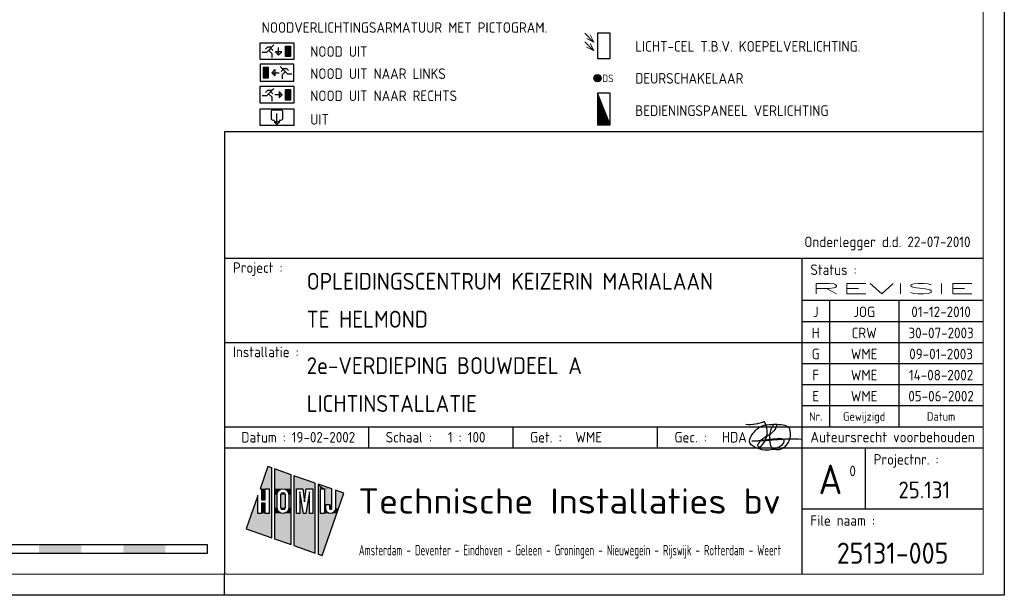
# Model space of a CAD drawing. Header units: millimetres. Extents: x -6587 to 112313, y 244 to 84344.
# Tile 37 of 63: x 88955 to 112313, y 244 to 13901. Entities that reach past the tile are written whole.
import ezdxf
from ezdxf.enums import TextEntityAlignment as Align

# ---------------------------------------------------------------- set-up
doc = ezdxf.new("R2010")
doc.units = ezdxf.units.MM
doc.header["$LTSCALE"] = 100
doc.layers.get('0').update_dxf_attribs({"color": 9, "linetype": 'CONTINUOUS'})
for name, color, linetype in [('02-61-50-lijn050', 90, 'CONTINUOUS'), ('EB6521--_ATTRIB', 2, 'CONTINUOUS'), ('EL63102-_LICHT-SCH', 3, 'CONTINUOUS'), ('EL63105-_LICHT-KAST', 3, 'CONTINUOUS'), ('EL63202-_NOODVRL-TXT', 3, 'CONTINUOUS'), ('EL6521--_BEWAKING', 3, 'CONTINUOUS'), ('LIJN025', 10, 'CONTINUOUS'), ('LIJN050', 90, 'CONTINUOUS'), ('SCHAALBALK', 10, 'CONTINUOUS'), ('TEKST18', 210, 'CONTINUOUS'), ('TEKST25', 10, 'CONTINUOUS'), ('TEKST35', 50, 'CONTINUOUS'), ('TEKST50', 90, 'CONTINUOUS'), ('TEKST70', 130, 'CONTINUOUS')]:
    doc.layers.add(name, color=color, linetype=linetype)
doc.styles.add('1_8', font='iso', dxfattribs={"width": 0.7, "height": 1.8})
doc.styles.add('3_5', font='iso', dxfattribs={"height": 3.5})
doc.styles.add('HELV', font='ISO.SHX')
doc.styles.add('ISO', font='ISO.SHX')
doc.styles.add('MAATVOERING', font='iso.shx')
doc.styles.add('ROMAND', font='romand')

# ---------------------------------------------------------------- blocks, each defined once
blk = doc.blocks.new('A0-G')
at = {"layer": 'LIJN025'}
for p, q in [((1004, 80), (1184, 80)), ((1141, 80), (1141, 5)), ((1141, 70), (1184, 70)), ((1147.5, 70), (1147.5, 40)), ((1164, 70), (1164, 40)), ((1141, 65), (1184, 65)), ((1004, 60), (1141, 60)), ((1141, 60), (1184, 60)), ((1141, 55), (1184, 55)), ((1141, 50), (1184, 50)), ((1141, 45), (1184, 45)), ((1004, 40), (1184, 40)), ((1038.25, 35), (1038.25, 40)), ((1072.5, 35), (1072.5, 40)), ((1106.75, 35), (1106.75, 40)), ((1004, 35), (1184, 35)), ((1156, 35), (1156, 20.5)), ((1014.28, 30.55), (1012.44, 25.28)), ((1015.23, 30.22), (1014.28, 30.55)), ((1015.23, 13.64), (1015.23, 30.22)), ((1019.81, 28.62), (1015.85, 30)), ((1015.85, 30), (1015.85, 13.42)), ((1019.81, 12.03), (1019.81, 28.62)), ((1025.53, 26.61), (1020.49, 28.38)), ((1020.49, 28.38), (1020.49, 11.8)), ((1025.53, 10.03), (1025.53, 26.61)), ((1029.46, 25.24), (1026.21, 26.37)), ((1026.21, 26.37), (1026.21, 9.79)), ((1011.88, 23.67), (1009.11, 15.78)), ((1011.88, 19.41), (1011.88, 23.67)), ((1012.44, 25.28), (1012.78, 25.28)), ((1012.78, 25.28), (1012.78, 22.62)), ((1013.68, 25.28), (1014.58, 25.28)), ((1013.68, 22.62), (1013.68, 25.28)), ((1014.58, 25.28), (1014.58, 19.41)), ((1016.51, 23.91), (1016.61, 24.43)), ((1016.51, 20.8), (1016.51, 23.91)), ((1016.61, 24.43), (1016.9, 24.86)), ((1016.9, 24.86), (1017.35, 25.18)), ((1017.35, 25.18), (1017.88, 25.28)), ((1017.39, 23.89), (1017.46, 24.14)), ((1017.39, 20.81), (1017.39, 23.89)), ((1017.46, 24.14), (1017.63, 24.32)), ((1017.63, 24.32), (1017.89, 24.39)), ((1017.88, 25.28), (1018.41, 25.18)), ((1017.89, 24.39), (1018.13, 24.32)), ((1018.13, 24.32), (1018.31, 24.14)), ((1018.31, 24.14), (1018.38, 23.89)), ((1018.38, 23.89), (1018.38, 20.81)), ((1018.41, 25.18), (1018.85, 24.88)), ((1018.85, 24.88), (1019.14, 24.45)), ((1019.14, 24.45), (1019.25, 23.91)), ((1019.25, 23.91), (1019.25, 20.8)), ((1021.1, 19.41), (1021.1, 25.28)), ((1021.1, 25.28), (1022.62, 25.28)), ((1022.72, 19.41), (1021.87, 24.56)), ((1021.87, 24.56), (1021.87, 19.41)), ((1022.62, 25.28), (1023, 22.14)), ((1023, 22.14), (1023.38, 25.28)), ((1024.15, 24.56), (1023.29, 19.41)), ((1023.38, 25.28), (1024.92, 25.28)), ((1024.15, 19.41), (1024.15, 24.56)), ((1024.92, 25.28), (1024.92, 19.41)), ((1026.81, 19.41), (1026.81, 25.28)), ((1026.81, 25.28), (1027.69, 25.28)), ((1027.14, 9.47), (1032.31, 24.24)), ((1027.69, 25.28), (1027.69, 19.41)), ((1029.46, 20.62), (1029.46, 25.24)), ((1032.31, 24.24), (1030.31, 24.94)), ((1030.31, 24.94), (1030.31, 20.61)), ((1012.78, 22.62), (1013.68, 22.62)), ((1013.68, 21.86), (1012.78, 21.86)), ((1012.78, 21.86), (1012.78, 19.41)), ((1013.68, 19.41), (1013.68, 21.86)), ((1028.02, 20.61), (1028.02, 21.54)), ((1028.02, 21.54), (1028.88, 21.54)), ((1028.88, 21.54), (1028.88, 20.62)), ((1012.78, 19.41), (1011.88, 19.41)), ((1014.58, 19.41), (1013.68, 19.41)), ((1016.61, 20.28), (1016.51, 20.8)), ((1016.91, 19.82), (1016.61, 20.28)), ((1017.37, 19.52), (1016.91, 19.82)), ((1017.91, 19.41), (1017.37, 19.52)), ((1017.45, 20.57), (1017.39, 20.81)), ((1017.64, 20.38), (1017.45, 20.57)), ((1017.89, 20.32), (1017.64, 20.38)), ((1018.14, 20.38), (1017.89, 20.32)), ((1018.43, 19.53), (1017.91, 19.41)), ((1018.32, 20.56), (1018.14, 20.38)), ((1018.38, 20.81), (1018.32, 20.56)), ((1018.86, 19.83), (1018.43, 19.53)), ((1019.15, 20.26), (1018.86, 19.83)), ((1019.25, 20.8), (1019.15, 20.26)), ((1021.87, 19.41), (1021.1, 19.41)), ((1023.29, 19.41), (1022.72, 19.41)), ((1024.92, 19.41), (1024.15, 19.41)), ((1027.69, 19.41), (1026.81, 19.41)), ((1028.09, 20.16), (1028.02, 20.61)), ((1028.34, 19.76), (1028.09, 20.16)), ((1028.7, 19.5), (1028.34, 19.76)), ((1029.16, 19.41), (1028.7, 19.5)), ((1028.88, 20.62), (1028.97, 20.41)), ((1028.97, 20.41), (1029.17, 20.33)), ((1029.61, 19.5), (1029.16, 19.41)), ((1029.17, 20.33), (1029.37, 20.41)), ((1029.37, 20.41), (1029.46, 20.62)), ((1029.99, 19.77), (1029.61, 19.5)), ((1030.24, 20.17), (1029.99, 19.77)), ((1030.31, 20.61), (1030.24, 20.17)), ((1141, 20.5), (1184, 20.5)), ((1009.11, 15.78), (1015.23, 13.64)), ((1015.85, 13.42), (1019.81, 12.03)), ((1020.49, 11.8), (1025.53, 10.03)), ((1026.21, 9.79), (1027.14, 9.47)), ((1004, 0), (1004, 5))]:
    blk.add_line(p, q, dxfattribs=at)
blk.add_lwpolyline([(1189, 841), (1189, 0), (0, 0), (0, 841)], close=True, dxfattribs=at)
for points in [[(1012.44, 25.28), (1014.28, 30.55), (1015.23, 25.28), (1015.23, 30.22)], [(1015.85, 25.28), (1015.85, 30), (1019.81, 25.28), (1019.81, 28.62)], [(1020.49, 25.28), (1020.49, 28.38), (1025.53, 25.28), (1025.53, 26.61)], [(1026.21, 19.41), (1026.21, 26.37), (1026.81, 19.41), (1026.81, 25.28)], [(1026.81, 25.28), (1026.21, 26.37), (1027.69, 25.28), (1026.21, 26.37)], [(1027.69, 25.28), (1026.21, 26.37), (1029.46, 25.24), (1026.21, 26.37)], [(1010.39, 19.41), (1011.88, 23.67), (1011.88, 19.41), (1011.88, 23.67)], [(1012.78, 22.62), (1012.78, 25.28), (1013.68, 22.62), (1013.68, 25.28)], [(1014.58, 19.41), (1014.58, 25.28), (1015.23, 19.41), (1015.23, 25.28)], [(1015.85, 23.91), (1015.85, 25.28), (1016.51, 23.91), (1016.61, 24.43)], [(1016.61, 24.43), (1015.85, 25.28), (1016.9, 24.86), (1015.85, 25.28)], [(1016.9, 24.86), (1015.85, 25.28), (1017.35, 25.18), (1015.85, 25.28)], [(1017.35, 25.18), (1015.85, 25.28), (1017.88, 25.28), (1015.85, 25.28)], [(1015.85, 20.8), (1015.85, 23.91), (1016.51, 20.8), (1016.51, 23.91)], [(1017.39, 23.89), (1017.46, 24.14), (1018.38, 23.89), (1018.31, 24.14)], [(1017.39, 20.81), (1017.39, 23.89), (1018.38, 20.81), (1018.38, 23.89)], [(1017.46, 24.14), (1017.63, 24.32), (1018.31, 24.14), (1018.13, 24.32)], [(1017.63, 24.32), (1017.89, 24.39), (1018.13, 24.32), (1017.89, 24.39)], [(1018.41, 25.18), (1017.88, 25.28), (1018.41, 25.18), (1019.81, 25.28)], [(1018.85, 24.88), (1018.41, 25.18), (1018.85, 24.88), (1019.81, 25.28)], [(1019.14, 24.45), (1018.85, 24.88), (1019.14, 24.45), (1019.81, 25.28)], [(1019.25, 23.91), (1019.14, 24.45), (1019.81, 23.91), (1019.81, 25.28)], [(1019.25, 20.8), (1019.25, 23.91), (1019.81, 20.8), (1019.81, 23.91)], [(1020.49, 19.41), (1020.49, 25.28), (1021.1, 19.41), (1021.1, 25.28)], [(1021.87, 19.41), (1021.87, 24.56), (1022.72, 19.41), (1021.87, 24.56)], [(1023, 22.14), (1022.62, 25.28), (1023, 22.14), (1023.38, 25.28)], [(1023.29, 19.41), (1024.15, 24.56), (1024.15, 19.41), (1024.15, 24.56)], [(1024.92, 19.41), (1024.92, 25.28), (1025.53, 19.41), (1025.53, 25.28)], [(1027.69, 25.24), (1027.69, 25.28), (1029.46, 25.24)], [(1027.69, 21.54), (1027.69, 25.24), (1029.46, 21.54), (1029.46, 25.24)], [(1030.31, 20.61), (1030.31, 24.94), (1031.04, 20.61), (1032.31, 24.24)], [(1012.78, 19.41), (1012.78, 21.86), (1013.68, 19.41), (1013.68, 21.86)], [(1027.69, 19.41), (1027.69, 21.54), (1028.02, 20.61), (1028.02, 21.54)], [(1028.02, 20.61), (1028.02, 21.54), (1028.09, 20.16), (1028.02, 20.61)], [(1028.88, 20.62), (1028.88, 21.54), (1028.97, 20.41), (1028.88, 21.54)], [(1028.97, 20.41), (1028.88, 21.54), (1029.17, 20.33), (1028.88, 21.54)], [(1029.17, 20.33), (1028.88, 21.54), (1029.37, 20.41), (1028.88, 21.54)], [(1029.37, 20.41), (1028.88, 21.54), (1029.46, 20.62), (1028.88, 21.54)], [(1029.46, 20.62), (1028.88, 21.54), (1029.46, 20.62), (1029.46, 21.54)], [(1009.11, 15.78), (1010.39, 19.41), (1015.23, 13.64), (1015.23, 19.41)], [(1015.85, 19.41), (1015.85, 20.8), (1015.85, 19.41), (1016.51, 20.8)], [(1015.85, 19.41), (1016.51, 20.8), (1015.85, 19.41), (1016.61, 20.28)], [(1015.85, 19.41), (1016.61, 20.28), (1015.85, 19.41), (1016.91, 19.82)], [(1015.85, 19.41), (1016.91, 19.82), (1015.85, 19.41), (1017.37, 19.52)], [(1015.85, 19.41), (1017.37, 19.52), (1015.85, 19.41), (1017.91, 19.41)], [(1015.85, 13.42), (1015.85, 19.41), (1019.81, 12.03), (1019.81, 19.41)], [(1017.45, 20.57), (1017.39, 20.81), (1018.32, 20.56), (1018.38, 20.81)], [(1017.64, 20.38), (1017.45, 20.57), (1018.14, 20.38), (1018.32, 20.56)], [(1017.89, 20.32), (1017.64, 20.38), (1017.89, 20.32), (1018.14, 20.38)], [(1017.91, 19.41), (1018.43, 19.53), (1017.91, 19.41), (1019.81, 19.41)], [(1018.43, 19.53), (1018.86, 19.83), (1018.43, 19.53), (1019.81, 19.41)], [(1018.86, 19.83), (1019.15, 20.26), (1018.86, 19.83), (1019.81, 19.41)], [(1019.81, 19.41), (1019.15, 20.26), (1019.81, 20.8), (1019.25, 20.8)], [(1020.49, 11.8), (1020.49, 19.41), (1025.53, 10.03), (1025.53, 19.41)], [(1026.21, 9.79), (1026.21, 19.41), (1027.14, 9.47), (1030.62, 19.41)], [(1027.69, 19.41), (1028.02, 20.61), (1027.69, 19.41), (1028.09, 20.16)], [(1027.69, 19.41), (1028.09, 20.16), (1027.69, 19.41), (1028.34, 19.76)], [(1027.69, 19.41), (1028.34, 19.76), (1027.69, 19.41), (1028.7, 19.5)], [(1027.69, 19.41), (1028.7, 19.5), (1027.69, 19.41), (1029.16, 19.41)], [(1029.16, 19.41), (1030.62, 19.41), (1029.61, 19.5), (1030.62, 19.41)], [(1030.62, 19.41), (1029.61, 19.5), (1030.62, 19.41), (1029.99, 19.77)], [(1030.62, 19.41), (1029.99, 19.77), (1031.04, 20.61), (1030.24, 20.17)], [(1030.24, 20.17), (1030.31, 20.61), (1030.24, 20.17), (1031.04, 20.61)]]:
    blk.add_solid(points, dxfattribs=at)
at = {"layer": 'LIJN050'}
for p, q in [((1184, 110), (1004, 110)), ((1004, 110), (1004, 5))]:
    blk.add_line(p, q, dxfattribs=at)
at = {"layer": 'LIJN050', "const_width": 0.2}
blk.add_lwpolyline([(1184, 836), (25, 836), (25, 5), (1184, 5)], close=True, dxfattribs=at)
at = {"layer": 'SCHAALBALK'}
for p, q in [((1000, 12), (900, 12)), ((1000, 10), (1000, 12)), ((900, 10), (1000, 10))]:
    blk.add_line(p, q, dxfattribs=at)
for points in [[(960, 10), (960, 12), (970, 10), (970, 12)], [(980, 10), (980, 12), (990, 10), (990, 12)]]:
    blk.add_solid(points, dxfattribs=at)
at = {"layer": 'TEKST18', "style": 'ISO'}
for s, p in [('Nr.', (1144.25, 41.43)), ('Gewijzigd', (1155.75, 41.43)), ('Datum', (1174, 41.43))]:
    blk.add_text(s, height=2, dxfattribs=at).set_placement(p, align=Align.CENTER)
at = {"layer": 'TEKST18', "style": 'ISO', "width": 0.67468}
blk.add_text('Amsterdam - Deventer - Eindhoven - Geleen - Groningen - Nieuwegein - Rijswijk - Rotterdam - Weert', height=2.5, dxfattribs=at).set_placement((1035.88, 9.47), (1136, 9.47), align=Align.FIT)
at = {"layer": 'TEKST25', "style": 'ISO'}
for s, p in [('Project :', (1006, 76.5)), ('Status :', (1143, 76)), ('Installatie :', (1006, 56.5)), ('Datum :', (1008, 36.25)), ('Schaal :', (1042.25, 36.25)), ('Get. :', (1076.5, 36.25)), ('Gec. :', (1110.75, 36.25)), ('Projectnr. :', (1158, 31)), ('File naam :', (1143, 16.5))]:
    blk.add_text(s, height=2.5, dxfattribs=at).set_placement(p)
at = {"layer": 'TEKST25', "style": 'ISO', "width": 1.015814}
blk.add_text('Auteursrecht voorbehouden', height=2.5, dxfattribs=at).set_placement((1143, 36.3), (1182, 36.3), align=Align.FIT)
at = {"layer": 'TEKST25', "style": 'ROMAND', "width": 2.899115}
blk.add_attdef('STATUS', text='', height=2.5, dxfattribs=at).set_placement((1143, 71.5), (1182, 71.5), align=Align.FIT)
at = {"layer": 'TEKST25', "style": 'ISO'}
for tag, p in [('E', (1144.25, 66)), ('NAAM-E', (1155.75, 66)), ('DATUM-E', (1174, 66)), ('D', (1144.25, 61)), ('NAAM-D', (1155.75, 61)), ('DATUM-D', (1174, 61)), ('C', (1144.25, 56)), ('NAAM-C', (1155.75, 56)), ('DATUM-C', (1174, 56)), ('B', (1144.25, 51)), ('NAAM-B', (1155.75, 51)), ('DATUM-B', (1174, 51)), ('A', (1144.25, 46)), ('NAAM-A', (1155.75, 46)), ('DATUM-A', (1174, 46))]:
    blk.add_attdef(tag, text='', height=2.5, dxfattribs=at).set_placement(p, align=Align.CENTER)
for tag, p in [('DATUM', (1021.75, 36.25)), ('SCHAAL', (1057, 36.25)), ('GETEKEND', (1087.25, 36.25)), ('GECONTOL.', (1122, 36.25)), ('FORMAAT', (1152.25, 28.25))]:
    blk.add_attdef(tag, p, '', height=2.5, dxfattribs=at)
at = {"layer": 'TEKST35', "style": 'ISO'}
for tag, p in [('PROJECT', (1023.5, 72.5)), ('PLAATS', (1023.5, 63.5)), ('INSTALLATIE-REGEL1', (1023.5, 52.5)), ('INSTALLATIE-REGEL2', (1023.5, 43.5))]:
    blk.add_attdef(tag, p, '', height=4, dxfattribs=at)
blk.add_attdef('PROJ.NR.', text='', height=4, dxfattribs=at).set_placement((1170, 23), align=Align.CENTER)
at = {"layer": 'TEKST50', "style": 'HELV', "width": 1.169753}
blk.add_text('Technische Installaties bv', height=6, dxfattribs=at).set_placement((1035.72, 19.36), (1135.99, 19.36), align=Align.FIT)
at = {"layer": 'TEKST50', "style": 'ISO'}
blk.add_attdef('FILE-NAAM', text='', height=5, dxfattribs=at).set_placement((1162.5, 7.5), align=Align.CENTER)
at = {"layer": 'TEKST70', "style": 'HELV'}
blk.add_text('A', height=7, dxfattribs=at).set_placement((1147.75, 24), align=Align.CENTER)
blk = doc.blocks.new('PRHDA')
at = {"layer": '02-61-50-lijn050', "color": 50, "linetype": 'ByBlock', "flags": 128}
blk.add_lwpolyline([(-70, 246, 0.043806), (-705, 234, -0.031193), (-1253, 209), (-809, 257, 0.003454), (-595, 274, -0.231177), (-497, 236, -0.175519), (-494, 194, -0.153375), (-552, 106, -0.056813), (-651, 43, -0.100205), (-852, -8, -0.16296), (-1242, 100, -0.379529), (-1301, 251, -0.14016), (-1100, 518, -0.143334), (-940, 590, -0.06258), (-558, 601, -0.12688), (-385, 542, -0.169413), (-357, 496, -0.095564), (-353, 276, -0.080055), (-384, 187, -0.126486), (-523, 35, -0.214891), (-713, 6, -0.203106), (-762, 34, -0.121177), (-821, 172, -0.121604), (-801, 453, -0.010614), (-783, 511, -0.021915), (-760, 562, -0.15615), (-707, 606, -0.050224), (-686, 611, -0.295436), (-670, 603, -0.250173), (-667, 558, -0.167384), (-891, 324, 0.121525), (-1106, 142, 0.14194), (-1116, 115, 0.153562), (-1114, 98, 0.520832), (-1040, 81, 0.362036), (-958, 675, -0.145439), (-1391, 601)], format="xyb", dxfattribs=at)
blk = doc.blocks.new('ES3N026')
for p, q in [((-1.5, 0.75), (-1, 0.25)), ((0.38, -0.88), (0.38, 0.87)), ((2.25, 1.25), (2.25, -1.25)), ((2.5, 1.25), (2.5, -1.25)), ((2.75, 1.25), (2.75, -1.25)), ((3, 1.25), (3, -1.25))]:
    blk.add_line(p, q)
for points in [[(4.01, 2.01), (4.01, -1.98), (-3.99, -1.98), (-3.99, 2.01)], [(3.25, -1.25), (2, -1.25), (2, 1.25), (3.25, 1.25)], [(0.38, -0.88), (1.12, -0.13), (-0.37, -0.13)]]:
    blk.add_lwpolyline(points, close=True)
for points in [[(-0.75, 1.5), (-2.5, -0.25), (-3.5, -0.25)], [(-1.25, 1), (-2.25, 1), (-2.75, 0.5)], [(-2, 0.25), (-1.25, -0.5), (-1.25, -1.5)]]:
    blk.add_lwpolyline(points)
at = {"color": 2, "style": '1_8', "flags": 8}
blk.add_attdef('NUMMER', text='', height=1.8, dxfattribs=at).set_placement((4, 3.75), align=Align.MIDDLE)
at = {"style": '1_8'}
for tag, flags, p in [('A_CODE', 8, (-3.5, 2.75)), ('SCHAK', 8, (3.5, 2.75)), ('GROEP', 8, (-3.5, -2.75)), ('KAST', 9, (3.5, -2.75))]:
    blk.add_attdef(tag, text='', height=1.8, dxfattribs=dict(at, flags=flags)).set_placement(p, align=Align.MIDDLE_CENTER)
blk = doc.blocks.new('ES3N046')
blk.add_line((0, -1.75), (0, 0.875))
for points in [[(4, -2), (-4, -2), (-4, 2), (4, 2)], [(0, -1.75), (0.65625, -1.09375), (-0.65625, -1.09375)]]:
    blk.add_lwpolyline(points, close=True)
blk.add_lwpolyline([(-0.546875, -0.765625), (-0.875, -0.765625, -0.4142135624), (-1.3125, -0.328125), (-1.3125, 1.3125, -0.4142135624), (-0.875, 1.75), (0.875, 1.75, -0.4142135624), (1.3125, 1.3125), (1.3125, -0.328125, -0.4142135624), (0.875, -0.765625), (0.546875, -0.765625, -0.4142135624)], format="xyb")
at = {"style": '1_8', "flags": 8}
blk.add_attdef('NUMMER', text='', height=1.8, dxfattribs=at).set_placement((4, 3.75), align=Align.MIDDLE)
at = {"style": '1_8'}
for tag, flags, p in [('A_CODE', 8, (-3.5, 2.75)), ('SCHAK', 8, (3.5, 2.75)), ('GROEP', 8, (-3.5, -2.75)), ('KAST', 9, (3.5, -2.75))]:
    blk.add_attdef(tag, text='', height=1.8, dxfattribs=dict(at, flags=flags)).set_placement(p, align=Align.MIDDLE_CENTER)
blk = doc.blocks.new('ES3N024')
for p, q in [((-1.5, 0.75), (-1, 0.25)), ((1.25, 0), (-0.5, 0)), ((2.25, 1.25), (2.25, -1.25)), ((2.5, 1.25), (2.5, -1.25)), ((2.75, 1.25), (2.75, -1.25)), ((3, 1.25), (3, -1.25))]:
    blk.add_line(p, q)
for points in [[(4.01, 2.01), (4.01, -1.98), (-3.99, -1.98), (-3.99, 2.01)], [(1.25, 0), (0.5, 0.75), (0.5, -0.75)], [(3.25, -1.25), (2, -1.25), (2, 1.25), (3.25, 1.25)]]:
    blk.add_lwpolyline(points, close=True)
for points in [[(-0.75, 1.5), (-2.5, -0.25), (-3.5, -0.25)], [(-1.25, 1), (-2.25, 1), (-2.75, 0.5)], [(-2, 0.25), (-1.25, -0.5), (-1.25, -1.5)]]:
    blk.add_lwpolyline(points)
at = {"color": 2, "style": '1_8', "flags": 8}
blk.add_attdef('NUMMER', text='', height=1.8, dxfattribs=at).set_placement((4, 3.75), align=Align.MIDDLE)
at = {"style": '1_8'}
for tag, flags, p in [('A_CODE', 8, (-3.5, 2.75)), ('SCHAK', 8, (3.5, 2.75)), ('GROEP', 8, (-3.5, -2.75)), ('KAST', 9, (3.5, -2.75))]:
    blk.add_attdef(tag, text='', height=1.8, dxfattribs=dict(at, flags=flags)).set_placement(p, align=Align.MIDDLE_CENTER)
blk = doc.blocks.new('ES3N021')
for p, q in [((-3, 1.25), (-3, -1.25)), ((-2.75, 1.25), (-2.75, -1.25)), ((-2.5, 1.25), (-2.5, -1.25)), ((-2.25, 1.25), (-2.25, -1.25)), ((-1.25, 0), (0.5, 0)), ((1.5, 0.75), (1, 0.25))]:
    blk.add_line(p, q)
for points in [[(-4, 2), (-4, -2), (4, -2), (4, 2)], [(-3.25, -1.25), (-2, -1.25), (-2, 1.25), (-3.25, 1.25)], [(-1.25, 0), (-0.5, 0.75), (-0.5, -0.75)]]:
    blk.add_lwpolyline(points, close=True)
for points in [[(0.75, 1.5), (2.5, -0.25), (3.5, -0.25)], [(1.25, 1), (2.25, 1), (2.75, 0.5)], [(2, 0.25), (1.25, -0.5), (1.25, -1.5)]]:
    blk.add_lwpolyline(points)
at = {"style": '1_8', "flags": 8}
blk.add_attdef('NUMMER', text='', height=1.8, dxfattribs=at).set_placement((4, 3.75), align=Align.MIDDLE)
at = {"style": '1_8'}
for tag, flags, p in [('A_CODE', 8, (-3.5, 2.75)), ('SCHAK', 8, (3.5, 2.75)), ('GROEP', 8, (-3.5, -2.75)), ('KAST', 9, (3.5, -2.75))]:
    blk.add_attdef(tag, text='', height=1.8, dxfattribs=dict(at, flags=flags)).set_placement(p, align=Align.MIDDLE_CENTER)
blk = doc.blocks.new('ES652102')
for p, q in [((-1.5, 0.9), (-1.5, -0.9)), ((-1.25, 1.22), (-1.25, -1.22)), ((-1, 1.44), (-1, -1.44)), ((-0.75, 1.58), (-0.75, -1.58)), ((-0.5, 1.68), (-0.5, -1.68)), ((-0.25, 1.73), (-0.25, -1.73)), ((0, 1.75), (0, -1.75)), ((0.25, 1.73), (0.25, -1.73)), ((0.5, 1.68), (0.5, -1.68)), ((0.75, 1.58), (0.75, -1.58)), ((1, 1.44), (1, -1.44)), ((1.25, 1.22), (1.25, -1.22)), ((1.5, -0.9), (1.5, 0.9))]:
    blk.add_line(p, q)
blk.add_circle((0, 0), 1.75)
at = {"style": '1_8'}
for tag, p in [('NUMMER', (0, 3.5)), ('CODE', (0, 0))]:
    blk.add_attdef(tag, text='', height=1.8, dxfattribs=at).set_placement(p, align=Align.MIDDLE)
at = {"style": '1_8', "flags": 9}
blk.add_attdef('M_CODE', text='', height=1.8, dxfattribs=at).set_placement((0, 0), align=Align.MIDDLE)
blk = doc.blocks.new('ES111262')
for p, q in [((-5, -2), (5, 2)), ((-5, 1.75), (4.375, 1.75)), ((-5, 1.5), (3.75, 1.5)), ((-5, 1.25), (3.125, 1.25)), ((-5, 1), (2.5, 1)), ((-5, 0.75), (1.875, 0.75)), ((-5, 0.5), (1.25, 0.5)), ((-5, 0.25), (0.625, 0.25)), ((-5, 0), (0, 0)), ((-5, -0.25), (-0.625, -0.25)), ((-5, -0.5), (-1.25, -0.5)), ((-5, -0.75), (-1.875, -0.75)), ((-5, -1), (-2.5, -1)), ((-5, -1.25), (-3.125, -1.25)), ((-5, -1.5), (-3.75, -1.5)), ((-5, -1.75), (-4.375, -1.75)), ((-5, -2), (5, -2))]:
    blk.add_line(p, q)
blk.add_lwpolyline([(-5, -2), (5, -2), (5, 2), (-5, 2)], close=True)
for tag, height, style, flags, p in [('GROEPI', 1.8, '1_8', 9, (0, 9.5)), ('CODE', 3.5, '3_5', 8, (0, 4.5)), ('GROEP', 1.8, '1_8', 8, (0, 7.5)), ('M_CODE', 1.8, '1_8', 9, (0, 0)), ('KAST', 1.8, '1_8', 9, (0, -3.5)), ('VERMOGEN', 1.8, '1_8', 9, (0, -5.5)), ('VERMOGENI', 1.8, '1_8', 9, (0, -9.5)), ('DOEL', 1.8, '1_8', 9, (0, -7.5)), ('DOELI', 1.8, '1_8', 9, (0, -11.5))]:
    blk.add_attdef(tag, text='', height=height, dxfattribs=dict(style=style, flags=flags)).set_placement(p, align=Align.MIDDLE_CENTER)
at = {"style": '1_8', "flags": 9}
blk.add_attdef('RUIMTE', text='', height=1.8, dxfattribs=at).set_placement((0, -9.5), align=Align.MIDDLE)
blk = doc.blocks.new('ES050601')
for p, q in [((-3, 3), (-1, 1)), ((-3, 1), (-1, -1))]:
    blk.add_line(p, q)
blk.add_lwpolyline([(0, -3), (3, -3), (3, 3), (0, 3)], close=True)
at = {"style": '1_8'}
for p in [(-1.5, 1.5), (-1.5, -0.5)]:
    blk.add_text('V', height=2, rotation=45, dxfattribs=at).set_placement(p, align=Align.MIDDLE)
for tag, flags, p in [('SCHAK', 8, (3, 5.5)), ('KAST', 9, (-3, 0.5)), ('M_CODE', 9, (0, 0)), ('DOEL', 9, (-3, -2)), ('GROEP', 9, (-3, -4.5))]:
    blk.add_attdef(tag, text='', height=1.8, dxfattribs=dict(at, flags=flags)).set_placement(p, align=Align.MIDDLE_CENTER)

msp = doc.modelspace()

# ---------------------------------------------------------------- block references
ref = msp.add_blockref('A0-G', (-6587, 244), dxfattribs=dict(xscale=100, yscale=100, zscale=100))
ref.add_attrib('PROJECT', 'OPLEIDINGSCENTRUM KEIZERIN MARIALAAN', (95763, 7494), dxfattribs={"layer": 'TEKST35', "height": 400, "style": 'ISO'})
ref.add_attrib('PLAATS', 'TE HELMOND', (95763, 6594), dxfattribs={"layer": 'TEKST35', "height": 400, "style": 'ISO'})
ref.add_attrib('INSTALLATIE-REGEL1', '2e-VERDIEPING BOUWDEEL A ', (95763, 5494), dxfattribs={"layer": 'TEKST35', "height": 400, "style": 'ISO'})
ref.add_attrib('INSTALLATIE-REGEL2', 'LICHTINSTALLATIE', (95763, 4594), dxfattribs={"layer": 'TEKST35', "height": 400, "style": 'ISO'})
ref.add_attrib('PROJ.NR.', '25.131', dxfattribs={"layer": 'TEKST35', "height": 400, "style": 'ISO'}).set_placement((110413, 2544), align=Align.CENTER)
ref.add_attrib('FILE-NAAM', '25131-005', dxfattribs={"layer": 'TEKST50', "height": 500, "style": 'ISO'}).set_placement((109663, 994), align=Align.CENTER)
ref.add_attrib('DATUM', '19-02-2002', (95409, 3869), dxfattribs={"layer": 'TEKST25', "height": 250, "style": 'ISO'})
ref.add_attrib('SCHAAL', '1 : 100', (99113, 3869), dxfattribs={"layer": 'TEKST25', "height": 250, "style": 'ISO'})
ref.add_attrib('GETEKEND', 'WME', (102138, 3869), dxfattribs={"layer": 'TEKST25', "height": 250, "style": 'ISO'})
ref.add_attrib('GECONTOL.', 'HDA', (105613, 3869), dxfattribs={"layer": 'TEKST25', "height": 250, "style": 'ISO'})
ref.add_attrib('STATUS', 'REVISIE', dxfattribs={"layer": 'TEKST25', "height": 250, "style": 'ROMAND', "width": 2.899115}).set_placement((107713, 7394), (111613, 7394), align=Align.FIT)
ref.add_attrib('FORMAAT', '0', (108638, 3069), dxfattribs={"layer": 'TEKST25', "height": 250, "style": 'ISO'})
ref.add_attrib('A', 'E', dxfattribs={"layer": 'TEKST25', "height": 250, "style": 'ISO'}).set_placement((107838, 4844), align=Align.CENTER)
ref.add_attrib('NAAM-A', 'WME', dxfattribs={"layer": 'TEKST25', "height": 250, "style": 'ISO'}).set_placement((108988, 4844), align=Align.CENTER)
ref.add_attrib('DATUM-A', '05-06-2002', dxfattribs={"layer": 'TEKST25', "height": 250, "style": 'ISO'}).set_placement((110813, 4844), align=Align.CENTER)
ref.add_attrib('B', 'F', dxfattribs={"layer": 'TEKST25', "height": 250, "style": 'ISO'}).set_placement((107838, 5344), align=Align.CENTER)
ref.add_attrib('NAAM-B', 'WME', dxfattribs={"layer": 'TEKST25', "height": 250, "style": 'ISO'}).set_placement((108988, 5344), align=Align.CENTER)
ref.add_attrib('DATUM-B', '14-08-2002', dxfattribs={"layer": 'TEKST25', "height": 250, "style": 'ISO'}).set_placement((110813, 5344), align=Align.CENTER)
ref.add_attrib('C', 'G', dxfattribs={"layer": 'TEKST25', "height": 250, "style": 'ISO'}).set_placement((107838, 5844), align=Align.CENTER)
ref.add_attrib('NAAM-C', 'WME', dxfattribs={"layer": 'TEKST25', "height": 250, "style": 'ISO'}).set_placement((108988, 5844), align=Align.CENTER)
ref.add_attrib('DATUM-C', '09-01-2003', dxfattribs={"layer": 'TEKST25', "height": 250, "style": 'ISO'}).set_placement((110813, 5844), align=Align.CENTER)
ref.add_attrib('D', 'H', dxfattribs={"layer": 'TEKST25', "height": 250, "style": 'ISO'}).set_placement((107838, 6344), align=Align.CENTER)
ref.add_attrib('NAAM-D', 'CRW', dxfattribs={"layer": 'TEKST25', "height": 250, "style": 'ISO'}).set_placement((108988, 6344), align=Align.CENTER)
ref.add_attrib('DATUM-D', '30-07-2003', dxfattribs={"layer": 'TEKST25', "height": 250, "style": 'ISO'}).set_placement((110813, 6344), align=Align.CENTER)
ref.add_attrib('E', 'J', dxfattribs={"layer": 'TEKST25', "height": 250, "style": 'ISO'}).set_placement((107838, 6844), align=Align.CENTER)
ref.add_attrib('NAAM-E', 'JOG', dxfattribs={"layer": 'TEKST25', "height": 250, "style": 'ISO'}).set_placement((108988, 6844), align=Align.CENTER)
ref.add_attrib('DATUM-E', '01-12-2010', dxfattribs={"layer": 'TEKST25', "height": 250, "style": 'ISO'}).set_placement((110813, 6844), align=Align.CENTER)
at = {"layer": 'EL63102-_LICHT-SCH', "xscale": 100, "yscale": 100, "zscale": 100}
msp.add_blockref('ES050601', (102663, 13279), dxfattribs=at)
at = {"layer": 'EL63105-_LICHT-KAST', "xscale": 75, "yscale": 75, "zscale": 75, "rotation": 90}
msp.add_blockref('ES111262', (102816, 11779), dxfattribs=at)
at = {"layer": 'EL63202-_NOODVRL-TXT', "xscale": 100, "yscale": 100, "zscale": 100}
for name, p in [('ES3N026', (95058, 13151)), ('ES3N021', (95058, 12644)), ('ES3N024', (95058, 12120)), ('ES3N046', (95058, 11589))]:
    msp.add_blockref(name, p, dxfattribs=at)
at = {"layer": 'EL6521--_BEWAKING'}
ref = msp.add_blockref('ES652102', (102660, 12514), dxfattribs=dict(at, xscale=50, yscale=50, zscale=50))
ref.add_attrib('CODE', 'DS', dxfattribs={"layer": 'EB6521--_ATTRIB', "color": 1, "height": 180, "style": '1_8'}).set_placement((102910, 12509), align=Align.MIDDLE)
msp.add_blockref('PRHDA', (107576, 3695), dxfattribs=at)

# ---------------------------------------------------------------- texts
at = {"layer": 'TEKST25', "style": 'MAATVOERING'}
for s, p in [('NOODVERLICHTINGSARMATUUR MET PICTOGRAM.', (94696, 13590)), ('LICHT-CEL T.B.V. KOEPELVERLICHTING.', (103556, 13144)), ('NOOD UIT', (95847, 13020)), ('NOOD UIT NAAR LINKS', (95847, 12495)), ('DEURSCHAKELAAR', (103556, 12384)), ('NOOD UIT NAAR RECHTS', (95847, 11971)), ('BEDIENINGSPANEEL VERLICHTING', (103556, 11618)), ('UIT', (95847, 11410)), ('Onderlegger d.d. 22-07-2010', (107569, 8504))]:
    msp.add_text(s, height=250, dxfattribs=at).set_placement(p)

doc.saveas('drawing.dxf')
